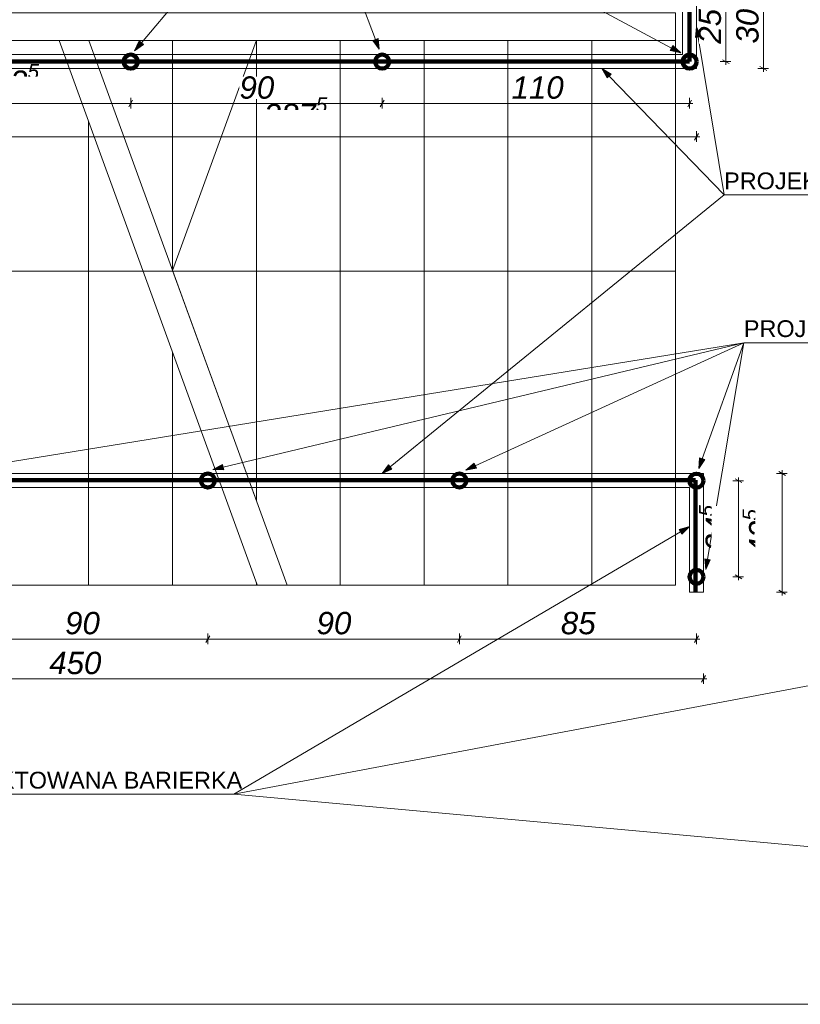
# Model space of a CAD drawing. Header units: centimetres. Extents: x 8226 to 9893, y -1051 to 949.
# Tile 11 of 18: x 8502 to 8781, y -77 to 276. Entities that reach past the tile are written whole.
import ezdxf

# ---------------------------------------------------------------- set-up
doc = ezdxf.new("R2010")
doc.units = ezdxf.units.CM
doc.header["$LTSCALE"] = 0.1
doc.header["$MEASUREMENT"] = 0
doc.linetypes.add('Wipeout_Contour', pattern=[1000, 0, -1000])
for name, color, linetype in [('3_linii 2D .K_IR', 7, 'Continuous'), ('3_opisy.K_IR', 7, 'Continuous'), ('5_wymiary.K_IR', 7, 'Continuous')]:
    doc.layers.add(name, color=color, linetype=linetype)
doc.styles.add('GENERATED_STYLE_1', font='txt')
doc.styles.add('GENERATED_STYLE_2', font='txt')
doc.dimstyles.new('GENERATED_STYLE__1', dxfattribs={"dimtxt": 8, "dimasz": 1.835749, "dimexe": 0.18, "dimexo": 2, "dimgap": 0.09, "dimtad": 1, "dimtih": 1, "dimtoh": 1, "dimdec": 0, "dimzin": 0, "dimdsep": 46, "dimtxsty": 'GENERATED_STYLE_1', "dimblk": 'ARROWHEAD_2', "dimblk1": 'ARROWHEAD_2', "dimblk2": 'ARROWHEAD_2', "dimcen": 0.09, "dimclrd": 7, "dimclre": 7, "dimclrt": 7, "dimadec": 1, "dimazin": 0, "dimtfac": 1, "dimtdec": 4, "dimtmove": 0, "dimatfit": 3, "dimfxl": 1, "dimtolj": 1, "dimtzin": 0, "dimarcsym": 0})
doc.dimstyles.new('GENERATED_STYLE__2', dxfattribs={"dimtxt": 8, "dimasz": 1.835749, "dimexe": 0.18, "dimexo": 2, "dimgap": 0.09, "dimtad": 1, "dimdec": 0, "dimzin": 0, "dimdsep": 46, "dimtxsty": 'GENERATED_STYLE_1', "dimblk": 'ARROWHEAD_2', "dimblk1": 'ARROWHEAD_2', "dimblk2": 'ARROWHEAD_2', "dimcen": 0.09, "dimclrd": 7, "dimclre": 7, "dimclrt": 7, "dimadec": 1, "dimazin": 0, "dimtfac": 1, "dimtdec": 4, "dimtmove": 0, "dimatfit": 3, "dimfxl": 1, "dimtolj": 1, "dimtzin": 0, "dimarcsym": 0})

# ---------------------------------------------------------------- blocks, each defined once
blk = doc.blocks.new('Linia_33_2', base_point=(8761.24, 159.99))
at = {"layer": '3_linii 2D .K_IR', "linetype": 'Continuous', "lineweight": 0, "true_color": 0x000000}
blk.add_hatch(color=18, dxfattribs=at).paths.add_polyline_path([(8745.09, 114.96), (8747.3, 118.13), (8745.41, 118.81)])
at = {"layer": '3_linii 2D .K_IR', "color": 7, "linetype": 'Continuous', "lineweight": 0}
for p, q in [((8761.24, 159.99), (8746.35, 118.47)), ((8745.09, 114.96), (8745.41, 118.81)), ((8745.09, 114.96), (8747.3, 118.13)), ((8745.41, 118.81), (8747.3, 118.13))]:
    blk.add_line(p, q, dxfattribs=at)
blk = doc.blocks.new('Linia_34_2', base_point=(8761.24, 159.99))
at = {"layer": '3_linii 2D .K_IR', "linetype": 'Continuous', "lineweight": 0, "true_color": 0x000000}
blk.add_hatch(color=18, dxfattribs=at).paths.add_polyline_path([(8747.61, 78.78), (8749.21, 82.29), (8747.24, 82.62)])
at = {"layer": '3_linii 2D .K_IR', "color": 7, "linetype": 'Continuous', "lineweight": 0}
for p, q in [((8761.24, 159.99), (8748.23, 82.46)), ((8747.61, 78.78), (8747.24, 82.62)), ((8747.24, 82.62), (8749.21, 82.29)), ((8747.61, 78.78), (8749.21, 82.29))]:
    blk.add_line(p, q, dxfattribs=at)
blk = doc.blocks.new('Linia_35_2', base_point=(8761.24, 159.99))
at = {"layer": '3_linii 2D .K_IR', "linetype": 'Continuous', "lineweight": 0, "true_color": 0x000000}
blk.add_hatch(color=18, dxfattribs=at).paths.add_polyline_path([(8661.75, 114.38), (8665.56, 115.03), (8664.73, 116.85)])
at = {"layer": '3_linii 2D .K_IR', "color": 7, "linetype": 'Continuous', "lineweight": 0}
for p, q in [((8761.24, 159.99), (8665.15, 115.94)), ((8661.75, 114.38), (8664.73, 116.85)), ((8664.73, 116.85), (8665.56, 115.03)), ((8661.75, 114.38), (8665.56, 115.03))]:
    blk.add_line(p, q, dxfattribs=at)
blk = doc.blocks.new('Linia_36_2', base_point=(8761.24, 159.99))
at = {"layer": '3_linii 2D .K_IR', "linetype": 'Continuous', "lineweight": 0, "true_color": 0x000000}
blk.add_hatch(color=18, dxfattribs=at).paths.add_polyline_path([(8571.25, 114.6), (8575.11, 114.5), (8574.64, 116.44)])
at = {"layer": '3_linii 2D .K_IR', "color": 7, "linetype": 'Continuous', "lineweight": 0}
for p, q in [((8761.24, 159.99), (8574.88, 115.47)), ((8571.25, 114.6), (8574.64, 116.44)), ((8574.64, 116.44), (8575.11, 114.5)), ((8571.25, 114.6), (8575.11, 114.5))]:
    blk.add_line(p, q, dxfattribs=at)
blk = doc.blocks.new('Linia_37_2', base_point=(8761.24, 159.99))
at = {"layer": '3_linii 2D .K_IR', "linetype": 'Continuous', "lineweight": 0, "true_color": 0x000000}
blk.add_hatch(color=18, dxfattribs=at).paths.add_polyline_path([(8481.57, 114.55), (8485.41, 114.16), (8485.09, 116.14)])
at = {"layer": '3_linii 2D .K_IR', "color": 7, "linetype": 'Continuous', "lineweight": 0}
for p, q in [((8761.24, 159.99), (8485.25, 115.15)), ((8481.57, 114.55), (8485.09, 116.14)), ((8481.57, 114.55), (8485.41, 114.16)), ((8485.09, 116.14), (8485.41, 114.16))]:
    blk.add_line(p, q, dxfattribs=at)
blk = doc.blocks.new('Linia_45_2', base_point=(8603.73, 336.11))
at = {"layer": '3_linii 2D .K_IR', "linetype": 'Continuous', "lineweight": 0, "true_color": 0x000000}
blk.add_hatch(color=18, dxfattribs=at).paths.add_polyline_path([(8543.26, 264.56), (8546.44, 266.77), (8544.91, 268.06)])
at = {"layer": '3_linii 2D .K_IR', "color": 7, "linetype": 'Continuous', "lineweight": 0}
for p, q in [((8603.73, 336.11), (8545.67, 267.41)), ((8543.26, 264.56), (8544.91, 268.06)), ((8544.91, 268.06), (8546.44, 266.77)), ((8543.26, 264.56), (8546.44, 266.77))]:
    blk.add_line(p, q, dxfattribs=at)
blk = doc.blocks.new('Linia_46_2', base_point=(8603.73, 336.11))
at = {"layer": '3_linii 2D .K_IR', "linetype": 'Continuous', "lineweight": 0, "true_color": 0x000000}
blk.add_hatch(color=18, dxfattribs=at).paths.add_polyline_path([(8630.79, 265.09), (8630.4, 268.94), (8628.53, 268.23)])
at = {"layer": '3_linii 2D .K_IR', "color": 7, "linetype": 'Continuous', "lineweight": 0}
for p, q in [((8603.73, 336.11), (8629.47, 268.58)), ((8628.53, 268.23), (8630.4, 268.94)), ((8630.79, 265.09), (8628.53, 268.23)), ((8630.79, 265.09), (8630.4, 268.94))]:
    blk.add_line(p, q, dxfattribs=at)
blk = doc.blocks.new('Linia_49_2', base_point=(8603.73, 336.11))
at = {"layer": '3_linii 2D .K_IR', "linetype": 'Continuous', "lineweight": 0, "true_color": 0x000000}
blk.add_hatch(color=18, dxfattribs=at).paths.add_polyline_path([(8738.69, 263.74), (8735.88, 266.39), (8734.93, 264.62)])
at = {"layer": '3_linii 2D .K_IR', "color": 7, "linetype": 'Continuous', "lineweight": 0}
for p, q in [((8603.73, 336.11), (8735.4, 265.5)), ((8734.93, 264.62), (8735.88, 266.39)), ((8738.69, 263.74), (8734.93, 264.62)), ((8738.69, 263.74), (8735.88, 266.39))]:
    blk.add_line(p, q, dxfattribs=at)
blk = doc.blocks.new('Linia_50_2', base_point=(8754.18, 212.91))
at = {"layer": '3_linii 2D .K_IR', "linetype": 'Continuous', "lineweight": 0, "true_color": 0x000000}
blk.add_hatch(color=18, dxfattribs=at).paths.add_polyline_path([(8631.8, 113.17), (8635.33, 114.75), (8634.07, 116.3)])
at = {"layer": '3_linii 2D .K_IR', "color": 7, "linetype": 'Continuous', "lineweight": 0}
for p, q in [((8754.18, 212.91), (8634.7, 115.53)), ((8631.8, 113.17), (8634.07, 116.3)), ((8631.8, 113.17), (8635.33, 114.75)), ((8634.07, 116.3), (8635.33, 114.75))]:
    blk.add_line(p, q, dxfattribs=at)
blk = doc.blocks.new('Linia_51_2', base_point=(8754.18, 212.91))
at = {"layer": '3_linii 2D .K_IR', "linetype": 'Continuous', "lineweight": 0, "true_color": 0x000000}
blk.add_hatch(color=18, dxfattribs=at).paths.add_polyline_path([(8710.45, 258.17), (8712.32, 254.79), (8713.76, 256.18)])
at = {"layer": '3_linii 2D .K_IR', "color": 7, "linetype": 'Continuous', "lineweight": 0}
for p, q in [((8710.45, 258.17), (8713.76, 256.18)), ((8710.45, 258.17), (8712.32, 254.79)), ((8713.76, 256.18), (8712.32, 254.79)), ((8754.18, 212.91), (8713.04, 255.49))]:
    blk.add_line(p, q, dxfattribs=at)
blk = doc.blocks.new('Linia_52_2', base_point=(8754.18, 212.91))
at = {"layer": '3_linii 2D .K_IR', "linetype": 'Continuous', "lineweight": 0, "true_color": 0x000000}
blk.add_hatch(color=18, dxfattribs=at).paths.add_polyline_path([(8744.3, 273.14), (8743.92, 269.3), (8745.9, 269.62)])
at = {"layer": '3_linii 2D .K_IR', "color": 7, "linetype": 'Continuous', "lineweight": 0}
for p, q in [((8744.3, 273.14), (8743.92, 269.3)), ((8744.3, 273.14), (8745.9, 269.62)), ((8745.9, 269.62), (8743.92, 269.3)), ((8754.18, 212.91), (8744.91, 269.46))]:
    blk.add_line(p, q, dxfattribs=at)
blk = doc.blocks.new('Linia_53_2', base_point=(8578.79, -1.69))
at = {"layer": '3_linii 2D .K_IR', "linetype": 'Continuous', "lineweight": 0, "true_color": 0x000000}
blk.add_hatch(color=18, dxfattribs=at).paths.add_polyline_path([(8923.37, 63.36), (8919.52, 63.65), (8919.89, 61.68)])
at = {"layer": '3_linii 2D .K_IR', "color": 7, "linetype": 'Continuous', "lineweight": 0}
for p, q in [((8923.37, 63.36), (8919.52, 63.65)), ((8919.89, 61.68), (8919.52, 63.65)), ((8578.79, -1.69), (8919.7, 62.67)), ((8923.37, 63.36), (8919.89, 61.68))]:
    blk.add_line(p, q, dxfattribs=at)
blk = doc.blocks.new('Linia_54_2', base_point=(8578.79, -1.69))
at = {"layer": '3_linii 2D .K_IR', "linetype": 'Continuous', "lineweight": 0, "true_color": 0x000000}
blk.add_hatch(color=18, dxfattribs=at).paths.add_polyline_path([(8934.3, -34.15), (8930.68, -32.81), (8930.5, -34.81)])
at = {"layer": '3_linii 2D .K_IR', "color": 7, "linetype": 'Continuous', "lineweight": 0}
for p, q in [((8578.79, -1.69), (8930.59, -33.81)), ((8930.5, -34.81), (8930.68, -32.81)), ((8934.3, -34.15), (8930.5, -34.81)), ((8934.3, -34.15), (8930.68, -32.81))]:
    blk.add_line(p, q, dxfattribs=at)
blk = doc.blocks.new('Linia_56_2', base_point=(8578.79, -1.69))
at = {"layer": '3_linii 2D .K_IR', "linetype": 'Continuous', "lineweight": 0, "true_color": 0x000000}
blk.add_hatch(color=18, dxfattribs=at).paths.add_polyline_path([(8741.8, 94.15), (8738.08, 93.12), (8739.09, 91.39)])
at = {"layer": '3_linii 2D .K_IR', "color": 7, "linetype": 'Continuous', "lineweight": 0}
for p, q in [((8578.79, -1.69), (8738.59, 92.26)), ((8741.8, 94.15), (8738.08, 93.12)), ((8739.09, 91.39), (8738.08, 93.12)), ((8741.8, 94.15), (8739.09, 91.39))]:
    blk.add_line(p, q, dxfattribs=at)
blk = doc.blocks.new('*D141')
at = {"layer": '5_wymiary.K_IR', "color": 7, "linetype": 'Continuous', "lineweight": 0}
for p, q in [((8480.14, 55.1), (8478.74, 52.68)), ((8479.44, 52.08), (8479.44, 55.89)), ((8479.44, 53.89), (8569.44, 53.89)), ((8570.14, 55.1), (8568.74, 52.68)), ((8569.44, 52.08), (8569.44, 55.89))]:
    blk.add_line(p, q, dxfattribs=at)
at = {"color": 254, "linetype": 'Wipeout_Contour', "lineweight": 0, "ltscale": 34098.58723}
blk.add_wipeout([(8518.37, 55.49), (8530.51, 55.49), (8530.51, 63.49), (8518.37, 63.49)], dxfattribs=at).dxf.layer = '5_wymiary.K_IR'
at = {"layer": '5_wymiary.K_IR', "color": 7, "lineweight": 0, "insert": (8518.37, 55.49), "char_height": 8, "attachment_point": 7, "style": 'GENERATED_STYLE_1'}
blk.add_mtext('\\A1;{\\pql;\\fArial|b0|i1|c238|p38;90}', dxfattribs=at)
blk = doc.blocks.new('ARROWHEAD_2')
at = {"color": 0, "linetype": 'Continuous', "lineweight": 0}
for p, q in [((0, 0), (-1, 0)), ((-0.38, -0.66), (0.38, 0.66))]:
    blk.add_line(p, q, dxfattribs=at)
blk = doc.blocks.new('*D142')
at = {"layer": '5_wymiary.K_IR', "color": 7, "linetype": 'Continuous', "lineweight": 0}
for p, q in [((8570.14, 55.1), (8568.74, 52.68)), ((8569.44, 52.08), (8569.44, 55.89)), ((8569.44, 53.89), (8659.44, 53.89)), ((8660.14, 55.1), (8658.74, 52.68)), ((8659.44, 52.08), (8659.44, 55.89))]:
    blk.add_line(p, q, dxfattribs=at)
at = {"color": 254, "linetype": 'Wipeout_Contour', "lineweight": 0, "ltscale": 34458.578517}
blk.add_wipeout([(8608.37, 55.49), (8620.51, 55.49), (8620.51, 63.49), (8608.37, 63.49)], dxfattribs=at).dxf.layer = '5_wymiary.K_IR'
at = {"layer": '5_wymiary.K_IR', "color": 7, "lineweight": 0, "insert": (8608.37, 55.49), "char_height": 8, "attachment_point": 7, "style": 'GENERATED_STYLE_1'}
blk.add_mtext('\\A1;{\\pql;\\fArial|b0|i1|c238|p38;90}', dxfattribs=at)
blk = doc.blocks.new('*D143')
at = {"layer": '5_wymiary.K_IR', "color": 7, "linetype": 'Continuous', "lineweight": 0}
for p, q in [((8660.14, 55.1), (8658.74, 52.68)), ((8659.44, 52.08), (8659.44, 55.89)), ((8659.44, 53.89), (8744.27, 53.89)), ((8743.57, 52.68), (8744.96, 55.1)), ((8744.27, 52.08), (8744.27, 55.89)), ((8744.27, 53.89), (8745.45, 53.89))]:
    blk.add_line(p, q, dxfattribs=at)
at = {"color": 254, "linetype": 'Wipeout_Contour', "lineweight": 0, "ltscale": 34808.224515}
blk.add_wipeout([(8695.78, 55.49), (8707.92, 55.49), (8707.92, 63.49), (8695.78, 63.49)], dxfattribs=at).dxf.layer = '5_wymiary.K_IR'
at = {"layer": '5_wymiary.K_IR', "color": 7, "lineweight": 0, "insert": (8695.78, 55.49), "char_height": 8, "attachment_point": 7, "style": 'GENERATED_STYLE_1'}
blk.add_mtext('\\A1;{\\pql;\\fArial|b0|i1|c238|p38;85}', dxfattribs=at)
blk = doc.blocks.new('*D144')
at = {"layer": '5_wymiary.K_IR', "color": 7, "linetype": 'Continuous', "lineweight": 0}
for p, q in [((8761.15, 110.6), (8757.34, 110.6)), ((8760.55, 109.9), (8758.13, 111.3)), ((8759.34, 110.6), (8759.34, 111.78)), ((8759.34, 76.18), (8759.34, 110.6)), ((8761.15, 76.18), (8757.34, 76.18)), ((8758.13, 76.88), (8760.55, 75.49)), ((8759.34, 75), (8759.34, 76.18))]:
    blk.add_line(p, q, dxfattribs=at)
at = {"layer": '5_wymiary.K_IR', "color": 7, "lineweight": 0, "insert": (8757.87, 85.32), "char_height": 8, "attachment_point": 7, "rotation": 90, "style": 'GENERATED_STYLE_1'}
blk.add_mtext('\\A1;{\\pql;\\fArial|b0|i1|c238|p38;34\\fArial|b0|i1|c238|p38;\\A1{\\H.66x;\\S5^  ;}}', dxfattribs=at)
at = {"color": 254, "linetype": 'Wipeout_Contour', "lineweight": 0, "ltscale": 35016.966145}
blk.add_wipeout([(8757.74, 85.32), (8757.74, 101.47), (8749.74, 101.47), (8749.74, 85.32)], dxfattribs=at).dxf.layer = '5_wymiary.K_IR'
blk = doc.blocks.new('*D145')
at = {"layer": '5_wymiary.K_IR', "color": 7, "linetype": 'Continuous', "lineweight": 0}
for p, q in [((8295.62, 39.61), (8296.8, 39.61)), ((8297.5, 40.82), (8296.11, 38.41)), ((8296.8, 37.8), (8296.8, 41.61)), ((8296.8, 39.61), (8746.8, 39.61)), ((8746.11, 38.41), (8747.5, 40.82)), ((8746.8, 37.8), (8746.8, 41.61)), ((8746.8, 39.61), (8747.99, 39.61))]:
    blk.add_line(p, q, dxfattribs=at)
at = {"color": 254, "linetype": 'Wipeout_Contour', "lineweight": 0, "ltscale": 34087.702093}
blk.add_wipeout([(8512.7, 41.21), (8530.91, 41.21), (8530.91, 49.21), (8512.7, 49.21)], dxfattribs=at).dxf.layer = '5_wymiary.K_IR'
at = {"layer": '5_wymiary.K_IR', "color": 7, "lineweight": 0, "insert": (8512.7, 41.21), "char_height": 8, "attachment_point": 7, "style": 'GENERATED_STYLE_1'}
blk.add_mtext('\\A1;{\\pql;\\fArial|b0|i1|c238|p38;450}', dxfattribs=at)
blk = doc.blocks.new('*D146')
at = {"layer": '5_wymiary.K_IR', "color": 7, "linetype": 'Continuous', "lineweight": 0}
for p, q in [((8776.77, 113.17), (8772.96, 113.17)), ((8776.16, 112.47), (8773.75, 113.87)), ((8774.96, 113.17), (8774.96, 114.35)), ((8774.96, 70.67), (8774.96, 113.17)), ((8776.77, 70.67), (8772.96, 70.67)), ((8773.75, 71.37), (8776.16, 69.97)), ((8774.96, 69.49), (8774.96, 70.67))]:
    blk.add_line(p, q, dxfattribs=at)
at = {"layer": '5_wymiary.K_IR', "color": 7, "lineweight": 0, "insert": (8773.44, 83.85), "char_height": 8, "attachment_point": 7, "rotation": 90, "style": 'GENERATED_STYLE_1'}
blk.add_mtext('\\A1;{\\pql;\\fArial|b0|i1|c238|p38;42\\fArial|b0|i1|c238|p38;\\A1{\\H.66x;\\S5^  ;}}', dxfattribs=at)
at = {"color": 254, "linetype": 'Wipeout_Contour', "lineweight": 0, "ltscale": 35079.362152}
blk.add_wipeout([(8773.36, 83.85), (8773.36, 99.99), (8765.36, 99.99), (8765.36, 83.85)], dxfattribs=at).dxf.layer = '5_wymiary.K_IR'
blk = doc.blocks.new('*D161')
at = {"layer": '5_wymiary.K_IR', "color": 7, "linetype": 'Continuous', "lineweight": 0}
for p, q in [((8460.03, 246.87), (8458.63, 244.46)), ((8459.33, 243.85), (8459.33, 247.66)), ((8542.54, 246.87), (8541.14, 244.46)), ((8541.84, 243.85), (8541.84, 247.66)), ((8458.15, 245.66), (8459.33, 245.66)), ((8459.33, 245.66), (8541.84, 245.66))]:
    blk.add_line(p, q, dxfattribs=at)
at = {"layer": '5_wymiary.K_IR', "color": 7, "lineweight": 0, "insert": (8492.51, 247.13), "char_height": 8, "attachment_point": 7, "style": 'GENERATED_STYLE_1'}
blk.add_mtext('\\A1;{\\pql;\\fArial|b0|i1|c238|p38;82\\fArial|b0|i1|c238|p38;\\A1{\\H.66x;\\S5^  ;}}', dxfattribs=at)
at = {"color": 254, "linetype": 'Wipeout_Contour', "lineweight": 0, "ltscale": 34017.189508}
blk.add_wipeout([(8492.51, 247.26), (8508.66, 247.26), (8508.66, 255.26), (8492.51, 255.26)], dxfattribs=at).dxf.layer = '5_wymiary.K_IR'
blk = doc.blocks.new('*D162')
at = {"layer": '5_wymiary.K_IR', "color": 7, "linetype": 'Continuous', "lineweight": 0}
for p, q in [((8542.54, 246.87), (8541.14, 244.46)), ((8541.84, 243.85), (8541.84, 247.66)), ((8632.54, 246.87), (8631.14, 244.46)), ((8631.84, 243.85), (8631.84, 247.66)), ((8541.84, 245.66), (8631.84, 245.66))]:
    blk.add_line(p, q, dxfattribs=at)
at = {"color": 254, "linetype": 'Wipeout_Contour', "lineweight": 0, "ltscale": 34362.057269}
blk.add_wipeout([(8580.77, 247.26), (8592.91, 247.26), (8592.91, 255.26), (8580.77, 255.26)], dxfattribs=at).dxf.layer = '5_wymiary.K_IR'
at = {"layer": '5_wymiary.K_IR', "color": 7, "lineweight": 0, "insert": (8580.77, 247.26), "char_height": 8, "attachment_point": 7, "style": 'GENERATED_STYLE_1'}
blk.add_mtext('\\A1;{\\pql;\\fArial|b0|i1|c238|p38;90}', dxfattribs=at)
blk = doc.blocks.new('*D163')
at = {"layer": '5_wymiary.K_IR', "color": 7, "linetype": 'Continuous', "lineweight": 0}
for p, q in [((8632.54, 246.87), (8631.14, 244.46)), ((8631.84, 243.85), (8631.84, 247.66)), ((8741.14, 244.46), (8742.54, 246.87)), ((8741.84, 243.85), (8741.84, 247.66)), ((8631.84, 245.66), (8741.84, 245.66)), ((8741.84, 245.66), (8743.02, 245.66))]:
    blk.add_line(p, q, dxfattribs=at)
at = {"color": 254, "linetype": 'Wipeout_Contour', "lineweight": 0, "ltscale": 34761.888048}
blk.add_wipeout([(8678.13, 247.26), (8695.54, 247.26), (8695.54, 255.26), (8678.13, 255.26)], dxfattribs=at).dxf.layer = '5_wymiary.K_IR'
at = {"layer": '5_wymiary.K_IR', "color": 7, "lineweight": 0, "insert": (8678.13, 247.26), "char_height": 8, "attachment_point": 7, "style": 'GENERATED_STYLE_1'}
blk.add_mtext('\\A1;{\\pql;\\fArial|b0|i1|c238|p38;110}', dxfattribs=at)
blk = doc.blocks.new('*D164')
at = {"layer": '5_wymiary.K_IR', "color": 7, "linetype": 'Continuous', "lineweight": 0}
for p, q in [((8756.58, 285.65), (8752.77, 285.65)), ((8755.97, 284.95), (8753.56, 286.35)), ((8754.77, 285.65), (8754.77, 286.83)), ((8754.77, 260.64), (8754.77, 285.65)), ((8753.56, 261.34), (8755.97, 259.94)), ((8756.58, 260.64), (8752.77, 260.64)), ((8754.77, 259.46), (8754.77, 260.64))]:
    blk.add_line(p, q, dxfattribs=at)
at = {"color": 254, "linetype": 'Wipeout_Contour', "lineweight": 0, "ltscale": 35013.721962}
blk.add_wipeout([(8753.17, 267.07), (8753.17, 279.22), (8745.17, 279.22), (8745.17, 267.07)], dxfattribs=at).dxf.layer = '5_wymiary.K_IR'
at = {"layer": '5_wymiary.K_IR', "color": 7, "lineweight": 0, "insert": (8753.17, 267.07), "char_height": 8, "attachment_point": 7, "rotation": 90, "style": 'GENERATED_STYLE_1'}
blk.add_mtext('\\A1;{\\pql;\\fArial|b0|i1|c238|p38;25}', dxfattribs=at)
blk = doc.blocks.new('*D167')
at = {"layer": '5_wymiary.K_IR', "color": 7, "linetype": 'Continuous', "lineweight": 0}
for p, q in [((8768.22, 288.17), (8768.22, 289.36)), ((8770.04, 288.17), (8766.22, 288.17)), ((8769.43, 287.48), (8767.02, 288.87)), ((8768.22, 258.17), (8768.22, 288.17)), ((8770.04, 258.17), (8766.22, 258.17)), ((8767.02, 258.87), (8769.43, 257.47)), ((8768.22, 256.99), (8768.22, 258.17))]:
    blk.add_line(p, q, dxfattribs=at)
at = {"color": 254, "linetype": 'Wipeout_Contour', "lineweight": 0, "ltscale": 35067.533479}
blk.add_wipeout([(8766.62, 267.1), (8766.62, 279.24), (8758.62, 279.24), (8758.62, 267.1)], dxfattribs=at).dxf.layer = '5_wymiary.K_IR'
at = {"layer": '5_wymiary.K_IR', "color": 7, "lineweight": 0, "insert": (8766.62, 267.1), "char_height": 8, "attachment_point": 7, "rotation": 90, "style": 'GENERATED_STYLE_1'}
blk.add_mtext('\\A1;{\\pql;\\fArial|b0|i1|c238|p38;30}', dxfattribs=at)
blk = doc.blocks.new('*D168')
at = {"layer": '5_wymiary.K_IR', "color": 7, "linetype": 'Continuous', "lineweight": 0}
for p, q in [((8455.62, 233.72), (8456.8, 233.72)), ((8457.5, 234.93), (8456.11, 232.51)), ((8456.8, 231.91), (8456.8, 235.72)), ((8456.8, 233.72), (8744.3, 233.72)), ((8743.61, 232.51), (8745, 234.93)), ((8744.3, 231.91), (8744.3, 235.72)), ((8744.3, 233.72), (8745.49, 233.72))]:
    blk.add_line(p, q, dxfattribs=at)
at = {"layer": '5_wymiary.K_IR', "color": 7, "lineweight": 0, "insert": (8589.44, 235.18), "char_height": 8, "attachment_point": 7, "style": 'GENERATED_STYLE_1'}
blk.add_mtext('\\A1;{\\pql;\\fArial|b0|i1|c238|p38;287\\fArial|b0|i1|c238|p38;\\A1{\\H.66x;\\S5^  ;}}', dxfattribs=at)
at = {"color": 254, "linetype": 'Wipeout_Contour', "lineweight": 0, "ltscale": 34415.538403}
blk.add_wipeout([(8589.44, 235.32), (8611.66, 235.32), (8611.66, 243.32), (8589.44, 243.32)], dxfattribs=at).dxf.layer = '5_wymiary.K_IR'

msp = doc.modelspace()

# ---------------------------------------------------------------- linework, layer by layer
at = {"layer": '3_linii 2D .K_IR', "color": 190, "linetype": 'Continuous', "lineweight": 200}
for p, q in [((8741.84, 285.29), (8741.84, 260.64)), ((8741.84, 260.64), (8459.33, 260.64)), ((8299.18, 110.81), (8743.98, 110.81)), ((8743.98, 110.81), (8743.98, 70.67))]:
    msp.add_line(p, q, dxfattribs=at)
at = {"layer": '3_linii 2D .K_IR', "color": 7, "linetype": 'Continuous', "lineweight": 0}
for p, q in [((8754.18, 212.91), (8866.25, 212.91)), ((8761.24, 159.99), (8864.42, 159.99)), ((8466.71, -1.69), (8578.79, -1.69))]:
    msp.add_line(p, q, dxfattribs=at)
for points in [[(8261.8, 73.17), (8261.8, -76.9), (8941.8, -76.9), (8941.8, 73.17), (8911.8, 73.17), (8911.8, 443.17), (8291.8, 443.17), (8291.8, 73.17), (8736.8, 73.17), (8736.8, 268.17), (8466.8, 268.17), (8466.8, 278.17), (8736.8, 278.17), (8736.8, 268.17)], [(8736.8, 185.67), (8384.3, 185.67), (8384.3, 360.67), (8496.8, 360.67), (8508.35, 360.67)], [(8587.1, 73.28), (8516.23, 268.17)], [(8526.88, 268.17), (8597.78, 73.17)], [(8556.8, 268.17), (8556.8, 185.86)], [(8586.8, 103.36), (8586.8, 268.17)], [(8616.8, 268.17), (8616.8, 73.17)], [(8646.8, 73.17), (8646.8, 268.17)], [(8676.8, 73.17), (8676.8, 268.17)], [(8706.8, 268.17), (8706.8, 73.17)], [(8736.8, 73.17), (8736.8, 268.17)], [(8526.8, 73.17), (8526.8, 239.1)], [(8556.8, 156.6), (8556.8, 73.17)], [(8586.8, 73.17), (8586.8, 74.1)]]:
    msp.add_lwpolyline(points, dxfattribs=at)
for points in [[(8746.8, 70.67), (8746.8, 113.17), (8301.8, 113.17), (8301.8, 433.17), (8909.3, 433.17), (8909.3, 438.17), (8296.8, 438.17), (8296.8, 108.17), (8741.8, 108.17), (8741.8, 70.67)], [(8744.3, 258.17), (8456.8, 258.17), (8456.8, 288.17), (8744.3, 288.17)], [(8461.8, 283.17), (8739.3, 283.17), (8739.3, 263.17), (8461.8, 263.17)], [(8586.8, 103.36), (8586.8, 268.36), (8556.8, 185.86)]]:
    msp.add_lwpolyline(points, close=True, dxfattribs=at)
at = {"layer": '3_linii 2D .K_IR', "color": 6, "linetype": 'Continuous', "lineweight": 200}
for centre in [(8541.84, 260.64), (8631.84, 260.64), (8741.84, 260.64), (8569.44, 110.65), (8659.44, 110.66), (8744.27, 110.6), (8744.29, 76.18)]:
    msp.add_circle(centre, 2.5, dxfattribs=at)

# ---------------------------------------------------------------- block references
at = {"layer": '3_linii 2D .K_IR', "color": 7, "linetype": 'Continuous', "lineweight": 0}
for name, p in [('Linia_45_2', (8603.73, 336.11)), ('Linia_46_2', (8603.73, 336.11)), ('Linia_49_2', (8603.73, 336.11)), ('Linia_52_2', (8754.18, 212.91)), ('Linia_51_2', (8754.18, 212.91)), ('Linia_50_2', (8754.18, 212.91)), ('Linia_37_2', (8761.24, 159.99)), ('Linia_36_2', (8761.24, 159.99)), ('Linia_35_2', (8761.24, 159.99)), ('Linia_33_2', (8761.24, 159.99)), ('Linia_34_2', (8761.24, 159.99)), ('Linia_56_2', (8578.79, -1.69)), ('Linia_53_2', (8578.79, -1.69)), ('Linia_54_2', (8578.79, -1.69))]:
    msp.add_blockref(name, p, dxfattribs=at)

# ---------------------------------------------------------------- texts
at = {"layer": '3_opisy.K_IR', "color": 7, "linetype": 'Continuous', "lineweight": 0, "char_height": 6, "attachment_point": 7, "style": 'GENERATED_STYLE_2'}
for s, insert in [('\\A1;{\\pql;\\fArial|b0|i0|c238|p38;PROJEKTOWANA BARIERKA}', (8754.18, 214.87)), ('\\A1;{\\pql;\\fArial|b0|i0|c238|p38;PROJEKTOWANY SŁUPEK}', (8761.24, 161.95)), ('\\A1;{\\pql;\\fArial|b0|i0|c238|p38;PROJEKTOWANA BARIERKA}', (8466.71, 0.27))]:
    msp.add_mtext(s, dxfattribs=dict(at, insert=insert))

# ---------------------------------------------------------------- next in the draw order: dimensions: what is measured, and where the dimension line sits
at = {"layer": '5_wymiary.K_IR', "color": 7, "linetype": 'Continuous', "lineweight": 0}
for base, p1, p2, picture, middle in [((8541.84, 245.66), (8459.33, 258.99), (8541.84, 258.99), '*D161', (8509.41, 251.26)), ((8569.44, 53.89), (8479.44, 110.91), (8569.44, 110.65), '*D141', (8524.47, 59.49))]:
    dim = msp.add_linear_dim(base=base, p1=p1, p2=p2, dimstyle='GENERATED_STYLE__1', dxfattribs=at)
    dim.commit()
    dim.dimension.update_dxf_attribs({"geometry": picture, "text_midpoint": middle, "dimtype": 160})

# ---------------------------------------------------------------- next in the draw order: dimensions: what is measured, and where the dimension line sits
for base, p1, p2, picture, middle in [((8631.84, 245.66), (8541.84, 258.99), (8631.84, 258.99), '*D162', (8586.87, 251.26)), ((8659.44, 53.89), (8569.44, 110.65), (8659.44, 110.66), '*D142', (8614.47, 59.49))]:
    dim = msp.add_linear_dim(base=base, p1=p1, p2=p2, dimstyle='GENERATED_STYLE__1', dxfattribs=at)
    dim.commit()
    dim.dimension.update_dxf_attribs({"geometry": picture, "text_midpoint": middle, "dimtype": 160})

# ---------------------------------------------------------------- next in the draw order: dimensions: what is measured, and where the dimension line sits
for base, p1, p2, picture, middle in [((8741.84, 245.66), (8631.84, 258.99), (8741.84, 258.99), '*D163', (8687.28, 251.26)), ((8744.27, 53.89), (8659.44, 110.66), (8744.27, 110.6), '*D143', (8701.88, 59.49))]:
    dim = msp.add_linear_dim(base=base, p1=p1, p2=p2, dimstyle='GENERATED_STYLE__1', dxfattribs=at)
    dim.commit()
    dim.dimension.update_dxf_attribs({"geometry": picture, "text_midpoint": middle, "dimtype": 160})

# ---------------------------------------------------------------- next in the draw order: dimensions: what is measured, and where the dimension line sits
for base, p1, p2, picture, middle in [((8754.77, 285.65), (8741.84, 260.64), (8741.84, 285.65), '*D164', (8749.17, 273.17)), ((8759.34, 110.6), (8744.29, 76.18), (8744.27, 110.6), '*D144', (8753.74, 102.22))]:
    dim = msp.add_linear_dim(base=base, p1=p1, p2=p2, angle=90, dimstyle='GENERATED_STYLE__2', dxfattribs=at)
    dim.commit()
    dim.dimension.update_dxf_attribs({"geometry": picture, "text_midpoint": middle, "dimtype": 160, "text_rotation": 90})

# ---------------------------------------------------------------- next in the draw order: dimensions: what is measured, and where the dimension line sits
dim = msp.add_linear_dim(base=(8768.22, 288.17), p1=(8747.94, 258.17), p2=(8747.94, 288.17), angle=90, dimstyle='GENERATED_STYLE__2', dxfattribs=at)
dim.commit()
dim.dimension.update_dxf_attribs({"geometry": '*D167', "text_midpoint": (8762.62, 273.2), "dimtype": 160, "text_rotation": 90})
for base, p1, p2, picture, middle in [((8744.30463096, 233.72062029), (8456.80463096, 255.49282163), (8744.30463096, 255.49282163), '*D168', (8609.39789016, 239.32062026)), ((8746.8, 39.61), (8296.8, 108.17), (8746.8, 113.17), '*D145', (8521.85, 45.21))]:
    dim = msp.add_linear_dim(base=base, p1=p1, p2=p2, dimstyle='GENERATED_STYLE__1', dxfattribs=at)
    dim.commit()
    dim.dimension.update_dxf_attribs({"geometry": picture, "text_midpoint": middle, "dimtype": 160})

# ---------------------------------------------------------------- next in the draw order: dimensions: what is measured, and where the dimension line sits
dim = msp.add_linear_dim(base=(8774.95507915, 113.16978077), p1=(8751.9965365, 70.66978077), p2=(8751.9965365, 113.16978077), angle=90, dimstyle='GENERATED_STYLE__2', dxfattribs=at)
dim.commit()
dim.dimension.update_dxf_attribs({"geometry": '*D146', "text_midpoint": (8769.35507918, 100.7490907), "dimtype": 160, "text_rotation": 90})

doc.saveas('drawing.dxf')
